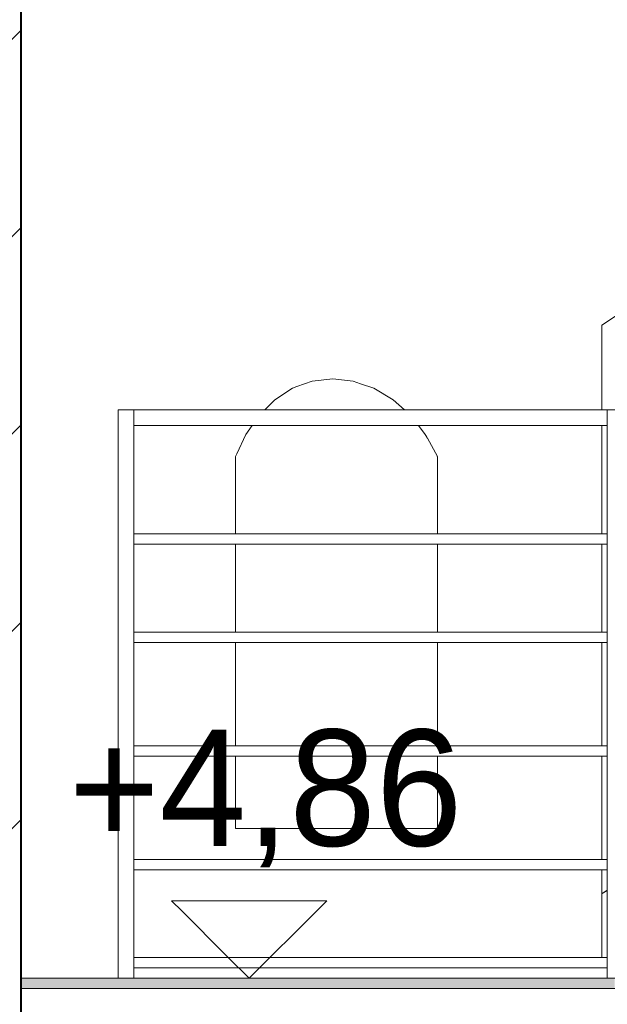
# Model space of a CAD drawing. Header units: centimetres. Extents: x 13236 to 130629, y -361 to 3059.
# Tile 54 of 71: x 76818 to 76932, y 903 to 1094. Entities that reach past the tile are written whole.
import ezdxf

# ---------------------------------------------------------------- set-up
doc = ezdxf.new("R2010")
doc.units = ezdxf.units.CM
doc.header["$MEASUREMENT"] = 0
doc.linetypes.add('Wipeout_Contour', pattern=[100, 0, -100])
for name, color, linetype, lineweight in [('0_Nr_pióra__1', 7, 'Continuous', 13), ('0_Nr_pióra__103', 7, 'Continuous', 5), ('inw_schody zewnętrzne_Nr_pióra__1', 7, 'Continuous', 13), ('inw_schody zewnętrzne_Nr_pióra__103', 7, 'Continuous', 5), ('inw_schody zewnętrzne_Nr_pióra__27', 7, 'Continuous', 40)]:
    doc.layers.add(name, color=color, linetype=linetype, lineweight=lineweight)
doc.layers.add('inw_schody zewnętrzne', color=7, linetype='Continuous')
doc.styles.add('STYL_AUTOMATYCZNY_1', font='GOTHIC.TTF')
pattern_1 = [(45, (73973.137, 422.665), (-19.09188, 19.09188), [])]

# ---------------------------------------------------------------- blocks, each defined once
blk = doc.blocks.new('Wymiary_55_4', base_point=(76862.79, 908.31))
at = {"layer": '0_Nr_pióra__1', "linetype": 'Continuous'}
for p, q in [((76862.79, 908.31), (76847.79, 923.31)), ((76847.79, 923.31), (76877.79, 923.31)), ((76877.79, 923.31), (76862.79, 908.31))]:
    blk.add_line(p, q, dxfattribs=at)
at = {"layer": '0_Nr_pióra__1', "insert": (76827.9, 929.74), "char_height": 22.5, "attachment_point": 7, "style": 'STYL_AUTOMATYCZNY_1'}
blk.add_mtext('\\A1;{\\pql;\\fCentury Gothic|b0|i0|c238|p34;+4,86}', dxfattribs=at)

msp = doc.modelspace()

# ---------------------------------------------------------------- wipeouts: each hides what was drawn before it
at = {"linetype": 'Wipeout_Contour', "ltscale": 307308.857938}
msp.add_wipeout([(76818.66, 1194.31), (76818.66, 908.31), (76821.12, 908.31), (76821.12, 1194.31)], dxfattribs=at).dxf.layer = 'inw_schody zewnętrzne'
at = {"linetype": 'Wipeout_Contour', "ltscale": 230657.342947}
msp.add_wipeout([(76874.99, 1023.85), (76882.94, 1023.85), (76878.96, 1024.31)], dxfattribs=at).dxf.layer = 'inw_schody zewnętrzne'
at = {"linetype": 'Wipeout_Contour', "ltscale": 307544.146049}
msp.add_wipeout([(76867.79, 1020.26), (76865.82, 1018.31), (76892.84, 1018.31), (76890.66, 1020.26)], dxfattribs=at).dxf.layer = 'inw_schody zewnętrzne'
at = {"linetype": 'Wipeout_Contour', "ltscale": 307406.099587}
msp.add_wipeout([(76849.42, 1015.31), (76840.49, 1015.31), (76840.49, 994.31), (76849.42, 994.31)], dxfattribs=at).dxf.layer = 'inw_schody zewnętrzne'
at = {"linetype": 'Wipeout_Contour', "ltscale": 461316.020523}
msp.add_wipeout([(76860.17, 1009.31), (76899.19, 1009.31), (76897.27, 1012.8), (76896.86, 1013.56), (76862.18, 1013.56), (76860.39, 1009.8)], dxfattribs=at).dxf.layer = 'inw_schody zewnętrzne'
at = {"linetype": 'Wipeout_Contour', "ltscale": 307405.011801}
msp.add_wipeout([(76840.49, 992.31), (76840.49, 975.31), (76849.42, 975.31), (76849.42, 992.31)], dxfattribs=at).dxf.layer = 'inw_schody zewnętrzne'
at = {"linetype": 'Wipeout_Contour', "ltscale": 307644.964505}
msp.add_wipeout([(76899.19, 992.31), (76899.19, 975.31), (76910.71, 975.31), (76910.71, 992.31)], dxfattribs=at).dxf.layer = 'inw_schody zewnętrzne'
at = {"linetype": 'Wipeout_Contour', "ltscale": 307403.973738}
msp.add_wipeout([(76840.49, 973.31), (76840.49, 953.31), (76849.42, 953.31), (76849.42, 973.31)], dxfattribs=at).dxf.layer = 'inw_schody zewnętrzne'
at = {"linetype": 'Wipeout_Contour', "ltscale": 307643.927252}
msp.add_wipeout([(76910.71, 973.31), (76899.19, 973.31), (76899.19, 953.31), (76910.71, 953.31)], dxfattribs=at).dxf.layer = 'inw_schody zewnętrzne'
at = {"linetype": 'Wipeout_Contour', "ltscale": 307402.883273}
msp.add_wipeout([(76840.49, 931.31), (76849.42, 931.31), (76849.42, 951.31), (76840.49, 951.31)], dxfattribs=at).dxf.layer = 'inw_schody zewnętrzne'
at = {"linetype": 'Wipeout_Contour', "ltscale": 307401.889107}
msp.add_wipeout([(76840.49, 912.31), (76849.42, 912.31), (76849.42, 929.31), (76840.49, 929.31)], dxfattribs=at).dxf.layer = 'inw_schody zewnętrzne'
at = {"linetype": 'Wipeout_Contour', "ltscale": 307401.339533}
msp.add_wipeout([(76840.49, 908.31), (76849.42, 908.31), (76849.42, 910.31), (76840.49, 910.31)], dxfattribs=at).dxf.layer = 'inw_schody zewnętrzne'

# ---------------------------------------------------------------- next in the draw order: wipeouts: each hides what was drawn before it
at = {"linetype": 'Wipeout_Contour', "ltscale": 307543.698959}
msp.add_wipeout([(76867.79, 1020.26), (76890.66, 1020.26), (76886.9, 1022.48), (76871.19, 1022.48)], dxfattribs=at).dxf.layer = 'inw_schody zewnętrzne'
at = {"linetype": 'Wipeout_Contour', "ltscale": 461178.520329}
msp.add_wipeout([(76849.42, 994.31), (76860.17, 994.31), (76860.17, 1009.31), (76860.39, 1009.8), (76860.39, 1015.31), (76849.42, 1015.31)], dxfattribs=at).dxf.layer = 'inw_schody zewnętrzne'
at = {"linetype": 'Wipeout_Contour', "ltscale": 307544.731929}
msp.add_wipeout([(76862.18, 1013.56), (76896.86, 1013.56), (76895.52, 1015.31), (76863.4, 1015.31)], dxfattribs=at).dxf.layer = 'inw_schody zewnętrzne'
at = {"linetype": 'Wipeout_Contour', "ltscale": 307444.35081}
msp.add_wipeout([(76860.17, 992.31), (76849.42, 992.31), (76849.42, 975.31), (76860.17, 975.31)], dxfattribs=at).dxf.layer = 'inw_schody zewnętrzne'
at = {"linetype": 'Wipeout_Contour', "ltscale": 307695.821493}
msp.add_wipeout([(76910.71, 975.31), (76924.62, 975.31), (76924.62, 992.31), (76910.71, 992.31)], dxfattribs=at).dxf.layer = 'inw_schody zewnętrzne'
at = {"linetype": 'Wipeout_Contour', "ltscale": 307443.31288}
msp.add_wipeout([(76849.42, 953.31), (76860.17, 953.31), (76860.17, 973.31), (76849.42, 973.31)], dxfattribs=at).dxf.layer = 'inw_schody zewnętrzne'
at = {"linetype": 'Wipeout_Contour', "ltscale": 307694.784411}
msp.add_wipeout([(76924.62, 973.31), (76910.71, 973.31), (76910.71, 953.31), (76924.62, 953.31)], dxfattribs=at).dxf.layer = 'inw_schody zewnętrzne'
at = {"linetype": 'Wipeout_Contour', "ltscale": 461173.463764}
msp.add_wipeout([(76849.42, 951.31), (76849.42, 931.31), (76860.39, 931.31), (76860.39, 937.31), (76860.17, 937.31), (76860.17, 951.31)], dxfattribs=at).dxf.layer = 'inw_schody zewnętrzne'
at = {"linetype": 'Wipeout_Contour', "ltscale": 307441.672207}
msp.add_wipeout([(76849.42, 912.31), (76860.39, 912.31), (76860.39, 929.31), (76849.42, 929.31)], dxfattribs=at).dxf.layer = 'inw_schody zewnętrzne'
at = {"linetype": 'Wipeout_Contour', "ltscale": 307441.122704}
msp.add_wipeout([(76860.39, 910.31), (76849.42, 910.31), (76849.42, 908.31), (76860.39, 908.31)], dxfattribs=at).dxf.layer = 'inw_schody zewnętrzne'
at = {"linetype": 'Wipeout_Contour', "ltscale": 920673.607789}
msp.add_wipeout([(76818.66, 806.31), (76818.66, 908.31), (76796.18, 908.31), (76755.52, 908.31), (76701.1, 908.31), (76623.73, 908.31), (76612.83, 908.31), (76612.83, 806.31), (76623.73, 806.31), (76701.1, 806.31), (76755.52, 806.31), (76796.18, 806.31)], dxfattribs=at).dxf.layer = 'inw_schody zewnętrzne'

# ---------------------------------------------------------------- next in the draw order: hatches: boundary and pattern name
at = {"layer": 'inw_schody zewnętrzne_Nr_pióra__1', "linetype": 'Continuous'}
h = msp.add_hatch(dxfattribs=at)
h.set_pattern_fill('Bloczki_ceramiczne_0004', color=256, style=0, pattern_type=2)
h.set_pattern_definition(pattern_1)
h.paths.add_polyline_path([(76818.66, 806.31), (76818.66, 908.31), (76796.18, 908.31), (76755.52, 908.31), (76701.1, 908.31), (76623.73, 908.31), (76612.83, 908.31), (76612.83, 806.31), (76623.73, 806.31), (76701.1, 806.31), (76755.52, 806.31), (76796.18, 806.31)])

# ---------------------------------------------------------------- next in the draw order: linework, layer by layer
at = {"layer": '0_Nr_pióra__1', "linetype": 'Continuous'}
for p, q in [((76818.66, 906.31), (76819.31, 906.31)), ((76819.31, 906.31), (76820.41, 906.31))]:
    msp.add_line(p, q, dxfattribs=at)
at = {"layer": '0_Nr_pióra__103', "linetype": 'Continuous'}
msp.add_line((76933.49, 906.31), (76818.66, 906.31), dxfattribs=at)

# ---------------------------------------------------------------- next in the draw order: wipeouts: each hides what was drawn before it
at = {"linetype": 'Wipeout_Contour', "ltscale": 461313.402931}
msp.add_wipeout([(76872.05, 1022.81), (76871.19, 1022.48), (76886.9, 1022.48), (76884.36, 1023.34), (76882.94, 1023.85), (76874.99, 1023.85)], dxfattribs=at).dxf.layer = 'inw_schody zewnętrzne'
at = {"linetype": 'Wipeout_Contour', "ltscale": 307473.492965}
msp.add_wipeout([(76860.39, 1015.31), (76860.39, 1009.8), (76862.18, 1013.56), (76863.4, 1015.31)], dxfattribs=at).dxf.layer = 'inw_schody zewnętrzne'
at = {"linetype": 'Wipeout_Contour', "ltscale": 461454.59932}
msp.add_wipeout([(76897.27, 1012.8), (76899.19, 1009.31), (76899.19, 994.31), (76910.71, 994.31), (76910.71, 1015.31), (76897.27, 1015.31)], dxfattribs=at).dxf.layer = 'inw_schody zewnętrzne'
at = {"linetype": 'Wipeout_Contour', "ltscale": 307543.894471}
msp.add_wipeout([(76860.17, 975.31), (76899.19, 975.31), (76899.19, 992.31), (76860.17, 992.31)], dxfattribs=at).dxf.layer = 'inw_schody zewnętrzne'
at = {"linetype": 'Wipeout_Contour', "ltscale": 307738.379769}
msp.add_wipeout([(76924.62, 975.31), (76931.99, 975.31), (76931.99, 992.31), (76924.62, 992.31)], dxfattribs=at).dxf.layer = 'inw_schody zewnętrzne'
at = {"linetype": 'Wipeout_Contour', "ltscale": 307542.856877}
msp.add_wipeout([(76860.17, 973.31), (76860.17, 953.31), (76899.19, 953.31), (76899.19, 973.31)], dxfattribs=at).dxf.layer = 'inw_schody zewnętrzne'
at = {"linetype": 'Wipeout_Contour', "ltscale": 307737.34283}
msp.add_wipeout([(76924.62, 953.31), (76931.99, 953.31), (76931.99, 973.31), (76924.62, 973.31)], dxfattribs=at).dxf.layer = 'inw_schody zewnętrzne'
at = {"linetype": 'Wipeout_Contour', "ltscale": 307487.5963}
msp.add_wipeout([(76860.39, 931.31), (76872.05, 931.31), (76872.05, 937.31), (76860.39, 937.31)], dxfattribs=at).dxf.layer = 'inw_schody zewnętrzne'
at = {"linetype": 'Wipeout_Contour', "ltscale": 307486.946363}
msp.add_wipeout([(76872.05, 929.31), (76860.39, 929.31), (76860.39, 912.31), (76872.05, 912.31)], dxfattribs=at).dxf.layer = 'inw_schody zewnętrzne'
at = {"linetype": 'Wipeout_Contour', "ltscale": 307486.396941}
msp.add_wipeout([(76860.39, 908.31), (76872.05, 908.31), (76872.05, 910.31), (76860.39, 910.31)], dxfattribs=at).dxf.layer = 'inw_schody zewnętrzne'

# ---------------------------------------------------------------- next in the draw order: linework, layer by layer
at = {"layer": 'inw_schody zewnętrzne_Nr_pióra__103', "linetype": 'Continuous'}
for p, q in [((76872.05, 1022.81), (76874.99, 1023.85)), ((76874.99, 1023.85), (76878.96, 1024.31)), ((76878.96, 1024.31), (76882.94, 1023.85)), ((76882.94, 1023.85), (76884.36, 1023.34)), ((76884.36, 1023.34), (76886.9, 1022.48)), ((76867.79, 1020.26), (76871.19, 1022.48)), ((76871.19, 1022.48), (76872.05, 1022.81)), ((76886.9, 1022.48), (76890.66, 1020.26))]:
    msp.add_line(p, q, dxfattribs=at)

# ---------------------------------------------------------------- next in the draw order: wipeouts: each hides what was drawn before it
at = {"linetype": 'Wipeout_Contour', "ltscale": 307569.653477}
msp.add_wipeout([(76840.49, 975.31), (76840.49, 973.31), (76931.99, 973.31), (76931.99, 975.31)], dxfattribs=at)
at = {"linetype": 'Wipeout_Contour', "ltscale": 920704.151157}
msp.add_wipeout([(76612.83, 1196.31), (76612.83, 908.31), (76623.73, 908.31), (76701.1, 908.31), (76755.52, 908.31), (76796.18, 908.31), (76818.66, 908.31), (76818.66, 1196.31), (76796.18, 1196.31), (76755.52, 1196.31), (76701.1, 1196.31), (76623.73, 1196.31)], dxfattribs=at).dxf.layer = 'inw_schody zewnętrzne'
at = {"linetype": 'Wipeout_Contour', "ltscale": 307612.903077}
msp.add_wipeout([(76895.52, 1015.31), (76896.86, 1013.56), (76897.27, 1012.8), (76897.27, 1015.31)], dxfattribs=at).dxf.layer = 'inw_schody zewnętrzne'
at = {"linetype": 'Wipeout_Contour', "ltscale": 307696.908251}
msp.add_wipeout([(76924.62, 1015.31), (76910.71, 1015.31), (76910.71, 994.31), (76924.62, 994.31)], dxfattribs=at).dxf.layer = 'inw_schody zewnętrzne'
at = {"linetype": 'Wipeout_Contour', "ltscale": 307544.823771}
msp.add_wipeout([(76899.19, 1009.31), (76860.17, 1009.31), (76860.17, 994.31), (76899.19, 994.31)], dxfattribs=at).dxf.layer = 'inw_schody zewnętrzne'
at = {"linetype": 'Wipeout_Contour', "ltscale": 307535.546756}
msp.add_wipeout([(76872.05, 931.31), (76884.36, 931.31), (76884.36, 937.31), (76872.05, 937.31)], dxfattribs=at).dxf.layer = 'inw_schody zewnętrzne'
at = {"linetype": 'Wipeout_Contour', "ltscale": 307534.896921}
msp.add_wipeout([(76872.05, 929.31), (76872.05, 912.31), (76884.36, 912.31), (76884.36, 929.31)], dxfattribs=at).dxf.layer = 'inw_schody zewnętrzne'
at = {"linetype": 'Wipeout_Contour', "ltscale": 307534.347584}
msp.add_wipeout([(76872.05, 910.31), (76872.05, 908.31), (76884.36, 908.31), (76884.36, 910.31)], dxfattribs=at).dxf.layer = 'inw_schody zewnętrzne'

# ---------------------------------------------------------------- next in the draw order: hatches: boundary and pattern name
at = {"layer": 'inw_schody zewnętrzne_Nr_pióra__1', "linetype": 'Continuous'}
h = msp.add_hatch(dxfattribs=at)
h.set_pattern_fill('Bloczki_ceramiczne_0004', color=256, style=0, pattern_type=2)
h.set_pattern_definition(pattern_1)
h.paths.add_polyline_path([(76612.83, 1196.31), (76612.83, 908.31), (76623.73, 908.31), (76701.1, 908.31), (76755.52, 908.31), (76796.18, 908.31), (76818.66, 908.31), (76818.66, 1196.31), (76796.18, 1196.31), (76755.52, 1196.31), (76701.1, 1196.31), (76623.73, 1196.31)])

# ---------------------------------------------------------------- next in the draw order: linework, layer by layer
at = {"layer": '0_Nr_pióra__1', "linetype": 'Continuous'}
for p, q in [((76818.66, 908.31), (76819.31, 908.31)), ((76818.66, 908.31), (76818.66, 906.31)), ((76819.31, 908.31), (76820.41, 908.31))]:
    msp.add_line(p, q, dxfattribs=at)
at = {"layer": 'inw_schody zewnętrzne_Nr_pióra__103', "linetype": 'Continuous'}
for p, q in [((76860.39, 1009.8), (76862.18, 1013.56)), ((76896.86, 1013.56), (76897.27, 1012.8)), ((76897.27, 1012.8), (76899.19, 1009.31)), ((76860.17, 1009.31), (76860.39, 1009.8))]:
    msp.add_line(p, q, dxfattribs=at)
at = {"layer": 'inw_schody zewnętrzne_Nr_pióra__27', "linetype": 'Continuous'}
for p, q in [((76818.66, 1196.31), (76818.66, 908.31)), ((76818.66, 908.31), (76818.66, 806.31))]:
    msp.add_line(p, q, dxfattribs=at)

# ---------------------------------------------------------------- next in the draw order: wipeouts: each hides what was drawn before it
at = {"linetype": 'Wipeout_Contour', "ltscale": 307739.466376}
msp.add_wipeout([(76931.99, 1015.31), (76924.62, 1015.31), (76924.62, 994.31), (76931.99, 994.31)], dxfattribs=at).dxf.layer = 'inw_schody zewnętrzne'
at = {"linetype": 'Wipeout_Contour', "ltscale": 307585.968287}
msp.add_wipeout([(76884.36, 937.31), (76884.36, 931.31), (76897.27, 931.31), (76897.27, 937.31)], dxfattribs=at).dxf.layer = 'inw_schody zewnętrzne'
at = {"linetype": 'Wipeout_Contour', "ltscale": 307585.318558}
msp.add_wipeout([(76884.36, 929.31), (76884.36, 912.31), (76897.27, 912.31), (76897.27, 929.31)], dxfattribs=at).dxf.layer = 'inw_schody zewnętrzne'
at = {"linetype": 'Wipeout_Contour', "ltscale": 307584.769312}
msp.add_wipeout([(76884.36, 908.31), (76897.27, 908.31), (76897.27, 910.31), (76884.36, 910.31)], dxfattribs=at).dxf.layer = 'inw_schody zewnętrzne'

# ---------------------------------------------------------------- next in the draw order: wipeouts: each hides what was drawn before it
at = {"linetype": 'Wipeout_Contour', "ltscale": 307573.970261}
msp.add_wipeout([(76840.49, 1018.31), (76840.49, 1015.31), (76932.59, 1015.31), (76933.49, 1018.31)], dxfattribs=at)
at = {"linetype": 'Wipeout_Contour', "ltscale": 307570.625866}
msp.add_wipeout([(76840.49, 994.31), (76840.49, 992.31), (76931.99, 992.31), (76931.99, 994.31)], dxfattribs=at)
at = {"linetype": 'Wipeout_Contour', "ltscale": 461449.504459}
msp.add_wipeout([(76899.19, 937.31), (76897.27, 937.31), (76897.27, 931.31), (76910.71, 931.31), (76910.71, 951.31), (76899.19, 951.31)], dxfattribs=at).dxf.layer = 'inw_schody zewnętrzne'
at = {"linetype": 'Wipeout_Contour', "ltscale": 307637.995365}
msp.add_wipeout([(76910.71, 929.31), (76897.27, 929.31), (76897.27, 912.31), (76910.71, 912.31)], dxfattribs=at).dxf.layer = 'inw_schody zewnętrzne'
at = {"linetype": 'Wipeout_Contour', "ltscale": 307637.446213}
msp.add_wipeout([(76897.27, 910.31), (76897.27, 908.31), (76910.71, 908.31), (76910.71, 910.31)], dxfattribs=at).dxf.layer = 'inw_schody zewnętrzne'

# ---------------------------------------------------------------- next in the draw order: linework, layer by layer
at = {"layer": 'inw_schody zewnętrzne_Nr_pióra__103', "linetype": 'Continuous'}
for p, q in [((76865.82, 1018.31), (76867.79, 1020.26)), ((76890.66, 1020.26), (76892.84, 1018.31)), ((76862.18, 1013.56), (76863.4, 1015.31)), ((76895.52, 1015.31), (76896.86, 1013.56)), ((76860.17, 994.31), (76860.17, 1009.31)), ((76899.19, 1009.31), (76899.19, 994.31)), ((76860.17, 975.31), (76860.17, 992.31)), ((76899.19, 992.31), (76899.19, 975.31))]:
    msp.add_line(p, q, dxfattribs=at)

# ---------------------------------------------------------------- next in the draw order: wipeouts: each hides what was drawn before it
at = {"linetype": 'Wipeout_Contour', "ltscale": 230818.174244}
msp.add_wipeout([(76931.99, 1018.31), (76933.49, 1018.31), (76931.99, 1018.76)], dxfattribs=at)
at = {"linetype": 'Wipeout_Contour', "ltscale": 307541.912729}
msp.add_wipeout([(76860.17, 937.31), (76899.19, 937.31), (76899.19, 951.31), (76860.17, 951.31)], dxfattribs=at).dxf.layer = 'inw_schody zewnętrzne'
at = {"linetype": 'Wipeout_Contour', "ltscale": 307693.694977}
msp.add_wipeout([(76910.71, 951.31), (76910.71, 931.31), (76924.62, 931.31), (76924.62, 951.31)], dxfattribs=at).dxf.layer = 'inw_schody zewnętrzne'
at = {"linetype": 'Wipeout_Contour', "ltscale": 307692.701751}
msp.add_wipeout([(76924.62, 929.31), (76910.71, 929.31), (76910.71, 912.31), (76924.62, 912.31)], dxfattribs=at).dxf.layer = 'inw_schody zewnętrzne'
at = {"linetype": 'Wipeout_Contour', "ltscale": 307692.152696}
msp.add_wipeout([(76910.71, 910.31), (76910.71, 908.31), (76924.62, 908.31), (76924.62, 910.31)], dxfattribs=at).dxf.layer = 'inw_schody zewnętrzne'

# ---------------------------------------------------------------- next in the draw order: linework, layer by layer
at = {"layer": 'inw_schody zewnętrzne_Nr_pióra__103', "linetype": 'Continuous'}
for p, q in [((76860.39, 937.31), (76860.17, 937.31)), ((76860.39, 937.31), (76872.05, 937.31)), ((76872.05, 937.31), (76884.36, 937.31)), ((76884.36, 937.31), (76897.27, 937.31)), ((76897.27, 937.31), (76899.19, 937.31))]:
    msp.add_line(p, q, dxfattribs=at)

# ---------------------------------------------------------------- next in the draw order: wipeouts: each hides what was drawn before it
at = {"linetype": 'Wipeout_Contour', "ltscale": 307736.253547}
msp.add_wipeout([(76924.62, 931.31), (76931.99, 931.31), (76931.99, 951.31), (76924.62, 951.31)], dxfattribs=at).dxf.layer = 'inw_schody zewnętrzne'
at = {"linetype": 'Wipeout_Contour', "ltscale": 307735.260458}
msp.add_wipeout([(76924.62, 929.31), (76924.62, 912.31), (76931.99, 912.31), (76931.99, 929.31)], dxfattribs=at).dxf.layer = 'inw_schody zewnętrzne'
at = {"linetype": 'Wipeout_Contour', "ltscale": 384673.399628}
msp.add_wipeout([(76924.62, 908.31), (76933.49, 908.31), (76931.99, 908.76), (76931.99, 910.31), (76924.62, 910.31)], dxfattribs=at).dxf.layer = 'inw_schody zewnętrzne'

# ---------------------------------------------------------------- next in the draw order: wipeouts: each hides what was drawn before it
at = {"linetype": 'Wipeout_Contour', "ltscale": 307568.551011}
msp.add_wipeout([(76840.49, 953.31), (76840.49, 951.31), (76931.99, 951.31), (76931.99, 953.31)], dxfattribs=at)
at = {"linetype": 'Wipeout_Contour', "ltscale": 307567.473718}
msp.add_wipeout([(76840.49, 931.31), (76840.49, 929.31), (76931.99, 929.31), (76931.99, 931.31)], dxfattribs=at)
at = {"linetype": 'Wipeout_Contour', "ltscale": 307566.563589}
msp.add_wipeout([(76931.99, 912.31), (76840.49, 912.31), (76840.49, 910.31), (76931.99, 910.31)], dxfattribs=at)

# ---------------------------------------------------------------- next in the draw order: linework, layer by layer
at = {"layer": 'inw_schody zewnętrzne_Nr_pióra__103', "linetype": 'Continuous'}
for p, q in [((76860.17, 953.31), (76860.17, 973.31)), ((76899.19, 973.31), (76899.19, 953.31)), ((76860.17, 937.31), (76860.17, 951.31)), ((76899.19, 951.31), (76899.19, 937.31))]:
    msp.add_line(p, q, dxfattribs=at)

# ---------------------------------------------------------------- next in the draw order: wipeouts: each hides what was drawn before it
at = {"linetype": 'Wipeout_Contour', "ltscale": 307380.210328}
msp.add_wipeout([(76837.49, 908.31), (76840.49, 908.31), (76840.49, 1018.31), (76837.49, 1018.31)], dxfattribs=at)
at = {"linetype": 'Wipeout_Contour', "ltscale": 615516.090652}
msp.add_wipeout([(76931.99, 1015.31), (76931.99, 908.76), (76933.49, 908.31), (76933.49, 927.52), (76934.99, 928.56), (76934.99, 1017.86), (76933.49, 1018.31), (76932.59, 1015.31)], dxfattribs=at)

# ---------------------------------------------------------------- next in the draw order: hatches: boundary and pattern name
at = {"layer": '0_Nr_pióra__1', "linetype": 'Continuous'}
msp.add_hatch(color=256, dxfattribs=at).paths.add_polyline_path([(76933.49, 906.31), (76933.49, 908.31), (76818.66, 908.31), (76818.66, 906.31)])

# ---------------------------------------------------------------- next in the draw order: linework, layer by layer
at = {"layer": '0_Nr_pióra__103', "linetype": 'Continuous'}
for p, q in [((76837.49, 1018.31), (76840.49, 1018.31)), ((76837.49, 908.31), (76837.49, 1018.31)), ((76840.49, 1015.31), (76840.49, 1018.31)), ((76840.49, 908.31), (76840.49, 1015.31)), ((76840.49, 912.31), (76930.08, 912.31)), ((76930.08, 912.31), (76931.99, 912.31)), ((76840.49, 910.31), (76930.08, 910.31)), ((76930.08, 910.31), (76931.99, 910.31)), ((76933.49, 908.31), (76818.99, 908.31))]:
    msp.add_line(p, q, dxfattribs=at)
at = {"layer": 'inw_schody zewnętrzne_Nr_pióra__103', "linetype": 'Continuous'}
msp.add_line((76837.49, 948.49), (76837.49, 1018.31), dxfattribs=at)

# ---------------------------------------------------------------- next in the draw order: block references
at = {"linetype": 'Continuous'}
msp.add_blockref('Wymiary_55_4', (76862.79, 908.31), dxfattribs=at)

# ---------------------------------------------------------------- next in the draw order: wipeouts: each hides what was drawn before it
at = {"linetype": 'Wipeout_Contour', "ltscale": 692449.400557}
msp.add_wipeout([(76931, 924.67), (76931.99, 925.33), (76931.99, 1015.7), (76931.84, 1015.8), (76931.99, 1016.01), (76931.99, 1019.29), (76934, 1017.97), (76934, 1036.68), (76931, 1034.67)], dxfattribs=at)

# ---------------------------------------------------------------- next in the draw order: linework, layer by layer
at = {"layer": '0_Nr_pióra__103', "linetype": 'Continuous'}
for p, q in [((76931, 1034.67), (76934, 1036.68)), ((76931, 1018.31), (76931, 1034.67)), ((76840.49, 1018.31), (76934.99, 1018.31)), ((76931.99, 1018.31), (76933.49, 1018.31)), ((76840.49, 994.31), (76931.99, 994.31)), ((76840.49, 992.31), (76931.99, 992.31)), ((76931, 975.31), (76931, 992.31)), ((76840.49, 975.31), (76931.99, 975.31)), ((76840.49, 973.31), (76931.99, 973.31)), ((76931, 953.31), (76931, 973.31)), ((76840.49, 953.31), (76931.99, 953.31)), ((76840.49, 951.31), (76931.99, 951.31)), ((76931, 931.31), (76931, 951.31)), ((76840.49, 931.31), (76931.99, 931.31)), ((76840.49, 929.31), (76931.99, 929.31))]:
    msp.add_line(p, q, dxfattribs=at)

# ---------------------------------------------------------------- next in the draw order: wipeouts: each hides what was drawn before it
at = {"linetype": 'Wipeout_Contour', "ltscale": 230815.432843}
msp.add_wipeout([(76931.99, 1016.01), (76931.84, 1015.8), (76931.99, 1015.7)], dxfattribs=at)
at = {"linetype": 'Wipeout_Contour', "ltscale": 307748.220639}
msp.add_wipeout([(76931.99, 925.33), (76931, 924.67), (76931.07, 924.69), (76931.99, 925.31)], dxfattribs=at)

# ---------------------------------------------------------------- next in the draw order: linework, layer by layer
at = {"layer": '0_Nr_pióra__103', "linetype": 'Continuous'}
for p, q in [((76931.99, 1015.31), (76931.99, 1018.31)), ((76931.99, 1016.01), (76931.99, 1018.31)), ((76840.49, 1015.31), (76931.99, 1015.31)), ((76931, 994.31), (76931, 1015.31)), ((76931.99, 908.31), (76931.99, 1015.31)), ((76931, 912.31), (76931, 929.31)), ((76931, 924.67), (76931.99, 925.33)), ((76931.07, 924.69), (76931, 924.67)), ((76931.99, 925.31), (76931.07, 924.69))]:
    msp.add_line(p, q, dxfattribs=at)

doc.saveas('drawing.dxf')
